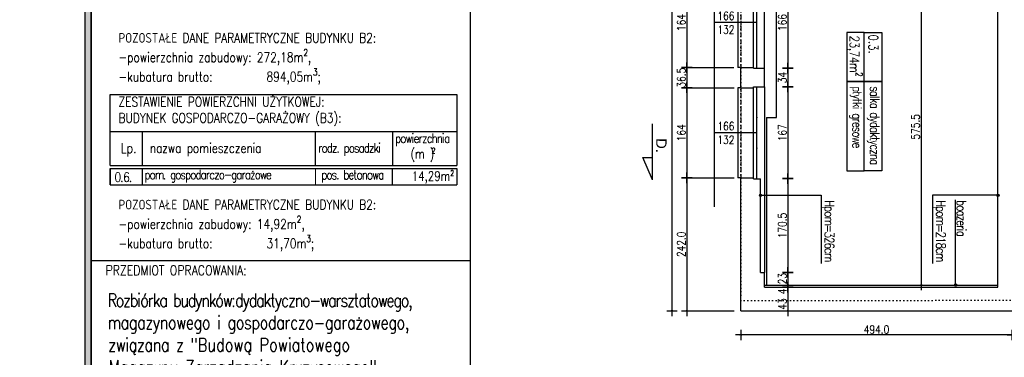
# Model space of a CAD drawing. Header units: millimetres. Extents: x 22865 to 60762, y -18816 to 15611.
# Tile 30 of 256: x 39224 to 41016, y -14087 to -13472. Entities that reach past the tile are written whole.
import ezdxf

# ---------------------------------------------------------------- set-up
doc = ezdxf.new("R2010")
doc.units = ezdxf.units.MM
doc.linetypes.add('DASHED2', pattern=[0.375, 0.25, -0.125])
doc.linetypes.add('DOT', pattern=[6.35, 0, -6.35])
doc.layers.add('CIENKA', color=1, linetype='Continuous', lineweight=13)
for name, color, linetype in [('OPISY', 6, 'Continuous'), ('OPISY-KONCEPCJA', 6, 'Continuous'), ('RAMKA', 2, 'Continuous'), ('RAMLA', 2, 'Continuous'), ('sciany murowane', 4, 'Continuous'), ('widokowa', 2, 'Continuous'), ('wyburzenia', 14, 'Continuous'), ('WYMIARY', 6, 'Continuous')]:
    doc.layers.add(name, color=color, linetype=linetype)
doc.styles.add('1-100', font='simplex.shx', dxfattribs={"width": 0.8, "height": 15})
doc.styles.add('1-50', font='simplex.shx', dxfattribs={"width": 0.8, "height": 12})
doc.dimstyles.new('1-100', dxfattribs={"dimscale": 0.5, "dimtxt": 100, "dimasz": 1, "dimexe": 0.18, "dimexo": 0.0625, "dimgap": 5, "dimtad": 1, "dimdec": 1, "dimzin": 0, "dimdsep": 46, "dimtxsty": '1-100', "dimblk1": 'K', "dimblk2": 'K', "dimsah": 1, "dimcen": 0.09, "dimse1": 1, "dimse2": 1, "dimadec": 0, "dimazin": 0, "dimtfac": 1, "dimtdec": 1, "dimtofl": 0, "dimtmove": 0, "dimatfit": 3, "dimldrblk": 'K', "dimfxl": 0, "dimtolj": 1, "dimtzin": 0, "dimarcsym": 0})

# ---------------------------------------------------------------- blocks, each defined once
blk = doc.blocks.new('K')
for p, q in [((-19.1, 0), (19.1, 0)), ((0, -19.1), (0, 19.1))]:
    blk.add_line(p, q)
blk.add_circle((0, 0), 2.02)
blk = doc.blocks.new('*D2560')
at = {"layer": 'WYMIARY', "color": 0, "lineweight": -2, "ltscale": 0.2}
blk.add_line((40864.3, -13380.1), (40864.3, -13954.6), dxfattribs=at)
at = {"layer": 'WYMIARY', "color": 0, "linetype": 'ByBlock', "lineweight": -2, "xscale": 0.5, "yscale": 0.5, "zscale": 0.5}
for p, rotation in [((40864.3, -13379.6), 90), ((40864.3, -13955.1), 270)]:
    blk.add_blockref('K', p, dxfattribs=dict(at, rotation=rotation))
at = {"layer": 'WYMIARY', "color": 0, "ltscale": 0.2, "insert": (40854.3, -13667.4), "char_height": 15, "attachment_point": 5, "rotation": 90, "style": '1-100'}
blk.add_mtext('\\A1;575.5', dxfattribs=at)
blk = doc.blocks.new('*D2562')
at = {"layer": 'WYMIARY', "color": 0, "lineweight": -2}
blk.add_line((40621.9, -13395.1), (40621.9, -13560.1), dxfattribs=at)
at = {"layer": 'WYMIARY', "color": 0, "linetype": 'ByBlock', "lineweight": -2, "xscale": 0.5, "yscale": 0.5, "zscale": 0.5}
for p, rotation in [((40621.9, -13394.6), 90), ((40621.9, -13560.6), 270)]:
    blk.add_blockref('K', p, dxfattribs=dict(at, rotation=rotation))
at = {"layer": 'WYMIARY', "color": 0, "ltscale": 0.2, "insert": (40611.9, -13477.6), "char_height": 15, "attachment_point": 5, "rotation": 90, "style": '1-100'}
blk.add_mtext('\\A1;166', dxfattribs=at)
blk = doc.blocks.new('*D2563')
at = {"layer": 'WYMIARY', "color": 0, "lineweight": -2}
blk.add_line((40621.9, -13561.1), (40621.9, -13594.1), dxfattribs=at)
at = {"layer": 'WYMIARY', "color": 0, "linetype": 'ByBlock', "lineweight": -2, "xscale": 0.5, "yscale": 0.5, "zscale": 0.5}
for p, rotation in [((40621.9, -13560.6), 90), ((40621.9, -13594.6), 270)]:
    blk.add_blockref('K', p, dxfattribs=dict(at, rotation=rotation))
at = {"layer": 'WYMIARY', "color": 0, "ltscale": 0.2, "insert": (40611.9, -13577.6), "char_height": 15, "attachment_point": 5, "rotation": 90, "style": '1-100'}
blk.add_mtext('\\A1;34', dxfattribs=at)
blk = doc.blocks.new('*D2564')
at = {"layer": 'WYMIARY', "color": 0, "lineweight": -2}
blk.add_line((40621.9, -13595.1), (40621.9, -13761.1), dxfattribs=at)
at = {"layer": 'WYMIARY', "color": 0, "linetype": 'ByBlock', "lineweight": -2, "xscale": 0.5, "yscale": 0.5, "zscale": 0.5}
for p, rotation in [((40621.9, -13594.6), 90), ((40621.9, -13761.6), 270)]:
    blk.add_blockref('K', p, dxfattribs=dict(at, rotation=rotation))
at = {"layer": 'WYMIARY', "color": 0, "ltscale": 0.2, "insert": (40611.9, -13678.1), "char_height": 15, "attachment_point": 5, "rotation": 90, "style": '1-100'}
blk.add_mtext('\\A1;167', dxfattribs=at)
blk = doc.blocks.new('*D2565')
at = {"layer": 'WYMIARY', "color": 0, "lineweight": -2, "ltscale": 0.2}
blk.add_line((40621.9, -13762.1), (40621.9, -13931.6), dxfattribs=at)
at = {"layer": 'WYMIARY', "color": 0, "linetype": 'ByBlock', "lineweight": -2, "xscale": 0.5, "yscale": 0.5, "zscale": 0.5}
for p, rotation in [((40621.9, -13761.6), 90), ((40621.9, -13932.1), 270)]:
    blk.add_blockref('K', p, dxfattribs=dict(at, rotation=rotation))
at = {"layer": 'WYMIARY', "color": 0, "ltscale": 0.2, "insert": (40611.9, -13846.9), "char_height": 15, "attachment_point": 5, "rotation": 90, "style": '1-100'}
blk.add_mtext('\\A1;170.5', dxfattribs=at)
blk = doc.blocks.new('*D2566')
at = {"layer": 'WYMIARY', "color": 0, "lineweight": -2}
blk.add_line((40621.9, -13932.6), (40621.9, -13954.6), dxfattribs=at)
at = {"layer": 'WYMIARY', "color": 0, "linetype": 'ByBlock', "lineweight": -2, "xscale": 0.5, "yscale": 0.5, "zscale": 0.5}
for p, rotation in [((40621.9, -13932.1), 90), ((40621.9, -13955.1), 270)]:
    blk.add_blockref('K', p, dxfattribs=dict(at, rotation=rotation))
at = {"layer": 'WYMIARY', "color": 0, "ltscale": 0.2, "insert": (40611.9, -13943.6), "char_height": 15, "attachment_point": 5, "rotation": 90, "style": '1-100'}
blk.add_mtext('\\A1;23', dxfattribs=at)
blk = doc.blocks.new('*D2567')
at = {"layer": 'WYMIARY', "color": 0, "lineweight": -2}
blk.add_line((40438, -13396.1), (40438, -13559.1), dxfattribs=at)
at = {"layer": 'WYMIARY', "color": 0, "linetype": 'ByBlock', "lineweight": -2, "xscale": 0.5, "yscale": 0.5, "zscale": 0.5}
for p, rotation in [((40438, -13395.6), 90), ((40438, -13559.6), 270)]:
    blk.add_blockref('K', p, dxfattribs=dict(at, rotation=rotation))
at = {"layer": 'WYMIARY', "color": 0, "ltscale": 0.2, "insert": (40428, -13477.6), "char_height": 15, "attachment_point": 5, "rotation": 90, "style": '1-100'}
blk.add_mtext('\\A1;164', dxfattribs=at)
blk = doc.blocks.new('*D2570')
at = {"layer": 'WYMIARY', "color": 0, "lineweight": -2}
blk.add_line((40438, -13596.6), (40438, -13759.6), dxfattribs=at)
at = {"layer": 'WYMIARY', "color": 0, "linetype": 'ByBlock', "lineweight": -2, "xscale": 0.5, "yscale": 0.5, "zscale": 0.5}
for p, rotation in [((40438, -13596.1), 90), ((40438, -13760.1), 270)]:
    blk.add_blockref('K', p, dxfattribs=dict(at, rotation=rotation))
at = {"layer": 'WYMIARY', "color": 0, "ltscale": 0.2, "insert": (40428, -13678.1), "char_height": 15, "attachment_point": 5, "rotation": 90, "style": '1-100'}
blk.add_mtext('\\A1;164', dxfattribs=at)
blk = doc.blocks.new('*D2571')
at = {"layer": 'WYMIARY', "color": 0, "lineweight": -2, "ltscale": 0.2}
blk.add_line((40438, -13560.1), (40438, -13595.6), dxfattribs=at)
at = {"layer": 'WYMIARY', "color": 0, "linetype": 'ByBlock', "lineweight": -2, "xscale": 0.5, "yscale": 0.5, "zscale": 0.5}
for p, rotation in [((40438, -13559.6), 90), ((40438, -13596.1), 270)]:
    blk.add_blockref('K', p, dxfattribs=dict(at, rotation=rotation))
at = {"layer": 'WYMIARY', "color": 0, "ltscale": 0.2, "insert": (40428, -13577.9), "char_height": 15, "attachment_point": 5, "rotation": 90, "style": '1-100'}
blk.add_mtext('\\A1;36.5', dxfattribs=at)
blk = doc.blocks.new('*D2572')
at = {"layer": 'WYMIARY', "color": 0, "lineweight": -2, "ltscale": 0.2}
blk.add_line((40438, -13760.6), (40438, -14001.6), dxfattribs=at)
at = {"layer": 'WYMIARY', "color": 0, "linetype": 'ByBlock', "lineweight": -2, "xscale": 0.5, "yscale": 0.5, "zscale": 0.5}
for p, rotation in [((40438, -13760.1), 90), ((40438, -14002.1), 270)]:
    blk.add_blockref('K', p, dxfattribs=dict(at, rotation=rotation))
at = {"layer": 'WYMIARY', "color": 0, "ltscale": 0.2, "insert": (40428, -13881.1), "char_height": 15, "attachment_point": 5, "rotation": 90, "style": '1-100'}
blk.add_mtext('\\A1;242.0', dxfattribs=at)
blk = doc.blocks.new('*D2573')
at = {"layer": 'WYMIARY', "color": 0, "lineweight": -2}
for p, q in [((40621.9, -13954.6), (40621.9, -13954.1)), ((40621.9, -13959.6), (40621.9, -13973.7))]:
    blk.add_line(p, q, dxfattribs=at)
at = {"layer": 'WYMIARY', "color": 0, "linetype": 'ByBlock', "lineweight": -2, "xscale": 0.5, "yscale": 0.5, "zscale": 0.5}
for p, rotation in [((40621.9, -13955.1), 270), ((40621.9, -13959.1), 90)]:
    blk.add_blockref('K', p, dxfattribs=dict(at, rotation=rotation))
at = {"layer": 'WYMIARY', "color": 0, "ltscale": 0.2, "insert": (40611.9, -13966.9), "char_height": 15, "attachment_point": 5, "rotation": 90, "style": '1-100'}
blk.add_mtext('\\A1;4', dxfattribs=at)
blk = doc.blocks.new('*D2574')
at = {"layer": 'WYMIARY', "color": 0, "lineweight": -2}
blk.add_line((40621.9, -13959.6), (40621.9, -14001.6), dxfattribs=at)
at = {"layer": 'WYMIARY', "color": 0, "linetype": 'ByBlock', "lineweight": -2, "xscale": 0.5, "yscale": 0.5, "zscale": 0.5}
for p, rotation in [((40621.9, -13959.1), 90), ((40621.9, -14002.1), 270)]:
    blk.add_blockref('K', p, dxfattribs=dict(at, rotation=rotation))
at = {"layer": 'WYMIARY', "color": 0, "ltscale": 0.2, "insert": (40611.9, -13989.8), "char_height": 15, "attachment_point": 5, "rotation": 90, "style": '1-100'}
blk.add_mtext('\\A1;43', dxfattribs=at)
blk = doc.blocks.new('*D2626')
at = {"layer": 'WYMIARY', "color": 0, "lineweight": -2, "ltscale": 0.2}
blk.add_line((41029.7, -14046), (40536.7, -14046), dxfattribs=at)
at = {"layer": 'WYMIARY', "color": 0, "linetype": 'ByBlock', "lineweight": -2, "xscale": 0.5, "yscale": 0.5, "zscale": 0.5, "rotation": 180}
blk.add_blockref('K', (40536.2, -14046), dxfattribs=at)
at = {"layer": 'WYMIARY', "color": 0, "linetype": 'ByBlock', "lineweight": -2, "xscale": 0.5, "yscale": 0.5, "zscale": 0.5}
blk.add_blockref('K', (41030.2, -14046), dxfattribs=at)
at = {"layer": 'WYMIARY', "color": 0, "ltscale": 0.2, "insert": (40783.2, -14036), "char_height": 15, "attachment_point": 5, "style": '1-100'}
blk.add_mtext('\\A1;494.0', dxfattribs=at)
blk = doc.blocks.new('*D2627')
at = {"layer": 'WYMIARY', "color": 0, "lineweight": -2, "ltscale": 0.2}
blk.add_line((40411.1, -10993.1), (40411.1, -14001.6), dxfattribs=at)
at = {"layer": 'WYMIARY', "color": 0, "linetype": 'ByBlock', "lineweight": -2, "xscale": 0.5, "yscale": 0.5, "zscale": 0.5}
for p, rotation in [((40411.1, -10992.6), 90), ((40411.1, -14002.1), 270)]:
    blk.add_blockref('K', p, dxfattribs=dict(at, rotation=rotation))
at = {"layer": 'WYMIARY', "color": 0, "ltscale": 0.2, "insert": (40401.1, -12497.4), "char_height": 15, "attachment_point": 5, "rotation": 90, "style": '1-100'}
blk.add_mtext('\\A1;3009.5', dxfattribs=at)

msp = doc.modelspace()

# ---------------------------------------------------------------- hatches: boundary and pattern name
at = {"layer": 'RAMLA'}
for points in [[(39343.36, -12456.5), (39354.52, -12456.5), (39354.52, -14529.31), (39343.36, -14529.31)], [(39343.36, -12474.29), (39354.52, -12474.29), (39354.52, -14547.1), (39343.36, -14547.1)]]:
    msp.add_hatch(color=12, dxfattribs=at).paths.add_polyline_path(points)
at = {"layer": 'WYMIARY', "ltscale": 0.2, "transparency": 33554687}
h = msp.add_hatch(color=256, dxfattribs=at)
h.dxf.hatch_style = 1
h.paths.add_polyline_path([(40572.19, -13789.9, 0.4142136), (40570.19, -13791.9), (40572.19, -13791.9)])
h = msp.add_hatch(color=256, dxfattribs=at)
h.dxf.hatch_style = 1
h.paths.add_polyline_path([(40570.19, -13791.9, 1), (40574.19, -13791.9)])
h = msp.add_hatch(color=256, dxfattribs=at)
h.dxf.hatch_style = 1
h.paths.add_polyline_path([(40574.19, -13791.9, 0.4142136), (40572.19, -13789.9), (40572.19, -13791.9)])
h = msp.add_hatch(color=256, dxfattribs=at)
h.dxf.hatch_style = 1
h.paths.add_polyline_path([(41004.19, -13789.9, 0.4142136), (41002.19, -13791.9), (41004.19, -13791.9)])
h = msp.add_hatch(color=256, dxfattribs=at)
h.dxf.hatch_style = 1
h.paths.add_polyline_path([(41002.19, -13791.9, 1), (41006.19, -13791.9)])
h = msp.add_hatch(color=256, dxfattribs=at)
h.dxf.hatch_style = 1
h.paths.add_polyline_path([(41006.19, -13791.9, 0.4142136), (41004.19, -13789.9), (41004.19, -13791.9)])
h = msp.add_hatch(color=256, dxfattribs=at)
h.dxf.hatch_style = 1
h.paths.add_polyline_path([(40927.05, -13953.15, 0.4142136), (40925.05, -13955.15), (40927.05, -13955.15)])
h = msp.add_hatch(color=256, dxfattribs=at)
h.dxf.hatch_style = 1
h.paths.add_polyline_path([(40925.05, -13955.15, 1), (40929.05, -13955.15)])
h = msp.add_hatch(color=256, dxfattribs=at)
h.dxf.hatch_style = 1
h.paths.add_polyline_path([(40929.05, -13955.15, 0.4142136), (40927.05, -13953.15), (40927.05, -13955.15)])

# ---------------------------------------------------------------- linework, layer by layer
at = {"layer": 'CIENKA', "color": 2}
msp.add_line((39762.74, -13772.91), (39762.74, -13742.91), dxfattribs=at)
at = {"layer": 'OPISY'}
for points in [[(40760.97, -13584.54), (40760.97, -13495.91), (40729.04, -13495.91), (40729.04, -13584.54)], [(40792.91, -13495.91), (40792.91, -13584.54), (40760.97, -13584.54), (40760.97, -13495.91)], [(40760.97, -13747.38), (40760.97, -13584.54), (40729.04, -13584.54), (40729.04, -13747.38)], [(40792.91, -13584.54), (40792.91, -13747.38), (40760.97, -13747.38), (40760.97, -13584.54)], [(40760.97, -13747.38), (40760.97, -13584.54), (40792.91, -13584.54), (40792.91, -13747.38)]]:
    msp.add_lwpolyline(points, close=True, dxfattribs=at)
at = {"layer": 'OPISY-KONCEPCJA', "ltscale": 20}
for p, q in [((40044.04, -13521.43), (40044.04, -13521.43)), ((40044.04, -13740.74), (40044.04, -13740.74)), ((40044.04, -13824.81), (40044.04, -13824.81)), ((39354.52, -13910.82), (40044.04, -13910.82))]:
    msp.add_line(p, q, dxfattribs=at)
at = {"layer": 'RAMKA', "linetype": 'Continuous'}
msp.add_line((39388.67, -13608.68), (40019.61, -13608.68), dxfattribs=at)
at = {"layer": 'RAMLA', "color": 12}
for p, q in [((39343.36, -14497.27), (39343.36, -12456.39)), ((39354.52, -14497.27), (39354.52, -12456.39)), ((39343.36, -14546.99), (39343.36, -12474.18)), ((39354.52, -14546.99), (39354.52, -12474.18))]:
    msp.add_line(p, q, dxfattribs=at)
at = {"layer": 'RAMLA'}
for p, q in [((39388.67, -13737.55), (39388.67, -13608.68)), ((39388.67, -13675.91), (40019.61, -13675.91)), ((39447.16, -13675.91), (39447.16, -13737.55)), ((39762.74, -13737.55), (39762.74, -13675.91)), ((39902.5, -13675.91), (39902.5, -13737.55)), ((39388.67, -13737.55), (40019.61, -13737.55)), ((39388.67, -13742.91), (39388.67, -13772.91)), ((39447.16, -13742.91), (39447.16, -13772.91))]:
    msp.add_line(p, q, dxfattribs=at)
at = {"layer": 'RAMLA', "color": 1}
for p, q in [((39388.67, -13772.91), (39388.67, -13742.91)), ((39388.67, -13742.91), (40019.61, -13742.91)), ((39902.5, -13772.91), (39902.5, -13742.91)), ((39388.67, -13772.91), (40019.61, -13772.91))]:
    msp.add_line(p, q, dxfattribs=at)
at = {"layer": 'RAMLA', "color": 2}
msp.add_lwpolyline([(32935.14, -11231.39), (40044.04, -11231.39), (40044.04, -15296.39), (32935.14, -15296.39)], close=True, dxfattribs=at)
at = {"layer": 'RAMLA', "color": 12}
msp.add_lwpolyline([(39354.52, -12456.39), (39354.52, -14497.27), (39343.36, -14497.27), (39343.36, -12456.39)], dxfattribs=at)
msp.add_lwpolyline([(39343.36, -12474.18), (39354.52, -12474.18), (39354.52, -14546.99), (39343.36, -14546.99)], close=True, dxfattribs=at)
at = {"layer": 'RAMLA'}
msp.add_lwpolyline([(40019.61, -13608.68), (40019.61, -13737.55)], dxfattribs=at)
at = {"layer": 'RAMLA', "color": 1}
msp.add_lwpolyline([(40019.61, -13742.91), (40019.61, -13772.91)], dxfattribs=at)
at = {"layer": 'sciany murowane', "ltscale": 20}
for p, q in [((41004.19, -13959.15), (41004.19, -12559.65)), ((40559.19, -13560.65), (40579.19, -13560.65)), ((40579.19, -13594.65), (40579.19, -13560.65)), ((40536.19, -13596.15), (40559.19, -13596.15)), ((40559.19, -13594.65), (40579.19, -13594.65)), ((40536.19, -13760.15), (40559.19, -13760.15)), ((40559.19, -13761.65), (40572.19, -13761.65)), ((40572.19, -13932.15), (40572.19, -13761.65)), ((40572.19, -13932.15), (40579.19, -13932.15)), ((40579.19, -13959.15), (40579.19, -13932.15)), ((40579.19, -13959.15), (41004.19, -13959.15))]:
    msp.add_line(p, q, dxfattribs=at)
at = {"layer": 'sciany murowane', "color": 2, "ltscale": 0.2}
for p, q in [((40531.19, -13395.65), (40531.19, -13559.65)), ((40559.19, -13560.65), (40559.19, -13394.65)), ((40565.19, -13560.65), (40565.19, -13394.65)), ((40579.19, -13560.65), (40579.19, -13394.65)), ((40536.19, -13559.65), (40531.19, -13559.65)), ((40531.19, -13596.15), (40531.19, -13760.15)), ((40536.19, -13596.15), (40531.19, -13596.15)), ((40559.19, -13761.65), (40559.19, -13594.65)), ((40565.19, -13761.65), (40565.19, -13594.65)), ((40579.19, -13594.65), (40579.19, -13932.15)), ((40536.19, -13760.15), (40531.19, -13760.15))]:
    msp.add_line(p, q, dxfattribs=at)
at = {"layer": 'sciany murowane', "ltscale": 0.2}
for p, q in [((40536.19, -13596.15), (40536.19, -13559.65)), ((40536.19, -13559.65), (40559.19, -13559.65)), ((40536.19, -14002.15), (40536.19, -13760.15)), ((40536.19, -14002.15), (41030.19, -14002.15))]:
    msp.add_line(p, q, dxfattribs=at)
at = {"layer": 'sciany murowane', "color": 2, "ltscale": 20}
msp.add_line((40579.19, -13955.15), (41004.19, -13955.15), dxfattribs=at)
at = {"layer": 'widokowa', "color": 1, "ltscale": 0.2}
for p, q in [((40601.19, -13650.31), (40601.19, -13379.65)), ((40583.19, -13650.31), (40583.19, -13955.15)), ((40583.19, -13650.31), (40601.19, -13650.31))]:
    msp.add_line(p, q, dxfattribs=at)
at = {"layer": 'widokowa', "color": 1, "linetype": 'DASHED2', "ltscale": 30}
for p, q in [((40536.19, -13395.65), (40536.19, -13559.65)), ((40536.19, -13596.15), (40536.19, -13760.15))]:
    msp.add_line(p, q, dxfattribs=at)
at = {"layer": 'wyburzenia', "linetype": 'DOT'}
for p, q in [((40536.19, -10980.86), (40536.19, -13983.21)), ((40536.19, -13983.21), (41045.68, -13982.9))]:
    msp.add_line(p, q, dxfattribs=at)
at = {"layer": 'WYMIARY', "ltscale": 0.2}
for p, q in [((40487.97, -12826.65), (40487.97, -13812.95)), ((40565.19, -13477.65), (40487.97, -13477.65)), ((40447.53, -13559.65), (40523.88, -13559.65)), ((40447.53, -13596.15), (40524.51, -13596.15)), ((40565.19, -13678.15), (40487.97, -13678.15)), ((40447.53, -13760.15), (40524.51, -13760.15)), ((40572.19, -13791.9), (40682.39, -13791.9)), ((40682.39, -13791.9), (40682.39, -13915.94)), ((41004.19, -13791.9), (40885.32, -13791.9)), ((40885.32, -13791.9), (40885.32, -13915.94)), ((40927.05, -13955.15), (40927.05, -13800.27)), ((40447.53, -14002.15), (40524.51, -14002.15))]:
    msp.add_line(p, q, dxfattribs=at)
at = {"layer": 'WYMIARY', "color": 3}
for p, q in [((40375.72, -13763.5), (40375.93, -13661.85)), ((40375.72, -13763.5), (40358, -13722.87)), ((40358, -13722.87), (40375.8, -13722.9))]:
    msp.add_line(p, q, dxfattribs=at)
at = {"layer": 'WYMIARY', "ltscale": 0.2}
for centre in [(40572.19, -13791.9), (41004.19, -13791.9), (40927.05, -13955.15)]:
    msp.add_circle(centre, 2, dxfattribs=at)
for p in [(40565.19, -13650.31), (40565.19, -13705.98)]:
    msp.add_point(p, dxfattribs=at)

# ---------------------------------------------------------------- texts
at = {"layer": 'CIENKA', "color": 2, "insert": (40401.34, -13688.17), "char_height": 19, "width": 655.4139, "attachment_point": 1, "rotation": 269.88303, "style": '1-50'}
msp.add_mtext('{\\W1;\\fArial|b0|i0|c238|p34;D.}', dxfattribs=at)
at = {"layer": 'OPISY', "color": 1, "insert": (40743.51, -13501.43), "char_height": 17, "width": 183.8811, "attachment_point": 4, "rotation": 270, "style": '1-100'}
msp.add_mtext('\\A1;{\\T0.95;\\Fsimplex8|c238;23,74m{\\H0.7x;\\S2^ ;}}', dxfattribs=at)
at = {"layer": 'OPISY', "color": 2, "insert": (40777.44, -13499.26), "char_height": 17, "width": 183.8811, "attachment_point": 4, "rotation": 270, "style": '1-100'}
msp.add_mtext('{\\Fsimplex8|c238;0.3.}', dxfattribs=at)
at = {"layer": 'OPISY', "char_height": 17, "width": 302.1591, "attachment_point": 4, "style": '1-100'}
for s, insert, rotation in [('{\\T0.8;\\Fsimplex8|c238;płytki gresowe}', (40745.26, -13593.66), 270), ('{\\T0.8;\\Fsimplex8|c238;salka dydaktyczna }', (40777.44, -13593.37), 270), ('{\\T0.8;\\Fsimplex8|c238;Hpom=326cm}', (40694.79, -13800.58), 269.88303), ('{\\T0.8;\\Fsimplex8|c238;Hpom=218cm}', (40897.71, -13800.58), 269.88303), ('{\\T0.8;\\Fsimplex8|c238;boazeria}', (40937.93, -13800.58), 269.88303)]:
    msp.add_mtext(s, dxfattribs=dict(at, insert=insert, rotation=rotation))
at = {"layer": 'OPISY', "color": 2, "insert": (39396.98, -13758.93), "char_height": 17, "width": 138.086, "attachment_point": 4, "style": '1-100'}
msp.add_mtext('{\\T0.9;\\Fsimplex8|c238;0.6.}', dxfattribs=at)
at = {"layer": 'OPISY', "insert": (39772.96, -13757.31), "char_height": 17, "width": 339.8861, "attachment_point": 4, "style": '1-100'}
msp.add_mtext('{\\T0.85;\\Fsimplex8|c238;pos. betonowa}', dxfattribs=at)
at = {"layer": 'OPISY', "color": 1, "insert": (40014.66, -13759.5), "char_height": 17, "width": 133.4719, "attachment_point": 6, "style": '1-100'}
msp.add_mtext('14,29m²', dxfattribs=at)
at = {"layer": 'OPISY-KONCEPCJA', "ltscale": 20, "attachment_point": 1, "style": '1-50'}
for s, insert, char_height, width in [('PRZEDMIOT OPRACOWANIA:', (39380.61, -13919.36), 18.1223, 446.1925), ('{\\T0.85;\\Fsimplex8|c238;\\C2; Rozbiórka budynków:dydaktyczno-warsztatowego,\\P \\T0.95;magazynowego i gospodarczo-garażowego,\\P związana z \\T1;"Budową Powiatowego \\P Magazynu Zarządzania Kryzysowego".}', (39372.81, -13970.75), 24.2771, 786.0031)]:
    msp.add_mtext(s, dxfattribs=dict(at, insert=insert, char_height=char_height, width=width))
at = {"layer": 'RAMLA', "attachment_point": 1}
for s, insert, char_height, width, style in [('\\A1;POZOSTAŁE DANE PARAMETRYCZNE BUDYNKU B2: \\P-powierzchnia zabudowy: 272,18m{\\H0.7x;\\S2^ ;},\\P-kubatura brutto:^I      894,05m{\\H0.7x;\\S3^ ;};', (39404.27, -13496.63), 17.6, 749.8136, '1-100'), ('ZESTAWIENIE POWIERZCHNI UŻYTKOWEJ: \\PBUDYNEK GOSPODARCZO-GARAŻOWY (B3):', (39404.27, -13613), 17.6, 749.8136, '1-100'), ('{\\T0.85;powierzchnia }\\P   (m )', (39907.45, -13679.71), 17, 260.6937, '1-50'), ('Lp.', (39408.39, -13697.15), 17.915, 560.947, '1-50'), (' nazwa pomieszczenia     ', (39451.4, -13697.34), 17.5, 560.947, '1-50'), ('{\\T0.85;rodz. posadzki}', (39767.17, -13697.24), 17, 260.6937, '1-50'), ('2', (39973.36, -13705.61), 10, 260.6937, '1-50'), ('\\A1;POZOSTAŁE DANE PARAMETRYCZNE BUDYNKU B2: \\P-powierzchnia zabudowy: 14,92m{\\H0.7x;\\S2^ ;},\\P-kubatura brutto:^I      31,70m{\\H0.7x;\\S3^ ;};', (39404.27, -13800.02), 17.6, 749.8136, '1-100')]:
    msp.add_mtext(s, dxfattribs=dict(at, insert=insert, char_height=char_height, width=width, style=style))
at = {"layer": 'RAMLA', "color": 1, "insert": (39451.4, -13745.77), "char_height": 17.5, "width": 560.947, "attachment_point": 1, "style": '1-50'}
msp.add_mtext('{\\T0.85;\\H0.9714x;pom. gospodarczo-garażowe} ', dxfattribs=at)
at = {"layer": 'WYMIARY', "ltscale": 0.2, "char_height": 15, "width": 63.8053, "attachment_point": 1, "style": '1-100'}
for insert in [(40493.84, -13457.97), (40493.84, -13658.47)]:
    msp.add_mtext('166\\P132', dxfattribs=dict(at, insert=insert))

# ---------------------------------------------------------------- dimensions: what is measured, and where the dimension line sits
at = {"layer": 'WYMIARY', "ltscale": 0.2}
for base, p1, p2, picture, middle in [((40411.12, -14002.15), (40428.42, -10992.65), (40428.42, -14002.15), '*D2627', (40401.12, -12497.4)), ((40864.33, -13955.15), (40753.13, -13379.65), (40753.13, -13955.15), '*D2560', (40854.33, -13667.4)), ((40437.97, -14002.15), (40482.16, -13760.15), (40482.16, -14002.15), '*D2572', (40427.97, -13881.15)), ((40621.89, -13932.15), (40602.4, -13761.65), (40602.4, -13932.15), '*D2565', (40611.89, -13846.9))]:
    dim = msp.add_linear_dim(base=base, p1=p1, p2=p2, angle=270, dimstyle='1-100', dxfattribs=at)
    dim.commit()
    dim.dimension.update_dxf_attribs({"geometry": picture, "text_midpoint": middle})
at = {"layer": 'WYMIARY'}
for base, p1, p2, picture, middle in [((40437.97, -13559.65), (40436.45, -13395.65), (40436.45, -13559.65), '*D2567', (40427.97, -13477.65)), ((40621.89, -13560.65), (40600.65, -13394.65), (40600.65, -13560.65), '*D2562', (40611.89, -13477.65)), ((40621.89, -13594.65), (40574.15, -13560.65), (40574.15, -13594.65), '*D2563', (40611.89, -13577.65)), ((40437.97, -13760.15), (40436.45, -13596.15), (40436.45, -13760.15), '*D2570', (40427.97, -13678.15)), ((40621.89, -13761.65), (40575.37, -13594.65), (40575.37, -13761.65), '*D2564', (40611.89, -13678.15)), ((40621.89, -13959.15), (40635.86, -13955.15), (40635.86, -13959.15), '*D2573', (40611.89, -13966.93))]:
    dim = msp.add_linear_dim(base=base, p1=p1, p2=p2, angle=270, dimstyle='1-100', override={"dimdec": 0, "dimtxsty": '1-100', "dimldrblk": 'K'}, dxfattribs=at)
    dim.commit()
    dim.dimension.update_dxf_attribs({"geometry": picture, "text_midpoint": middle})
at = {"layer": 'WYMIARY', "ltscale": 0.2}
dim = msp.add_linear_dim(base=(40437.97, -13596.15), p1=(40447.53, -13559.65), p2=(40447.53, -13596.15), angle=270, dimstyle='1-100', dxfattribs=at)
dim.commit()
dim.dimension.update_dxf_attribs({"geometry": '*D2571', "text_midpoint": (40437.97, -13577.9), "dimtype": 160})
at = {"layer": 'WYMIARY'}
for base, p1, p2, picture, middle in [((40621.89, -13955.15), (40602.4, -13932.15), (40602.4, -13955.15), '*D2566', (40621.89, -13943.65)), ((40621.89, -14002.15), (40612.34, -13959.15), (40612.34, -14002.15), '*D2574', (40621.89, -13989.81))]:
    dim = msp.add_linear_dim(base=base, p1=p1, p2=p2, angle=270, dimstyle='1-100', override={"dimdec": 0, "dimtxsty": '1-100', "dimldrblk": 'K'}, dxfattribs=at)
    dim.commit()
    dim.dimension.update_dxf_attribs({"geometry": picture, "text_midpoint": middle, "dimtype": 160})
at = {"layer": 'WYMIARY', "ltscale": 0.2}
dim = msp.add_linear_dim(base=(40536.19, -14045.98), p1=(41030.19, -14002.15), p2=(40536.19, -14002.15), dimstyle='1-100', dxfattribs=at)
dim.commit()
dim.dimension.update_dxf_attribs({"geometry": '*D2626', "text_midpoint": (40783.19, -14035.98)})

doc.saveas('drawing.dxf')
